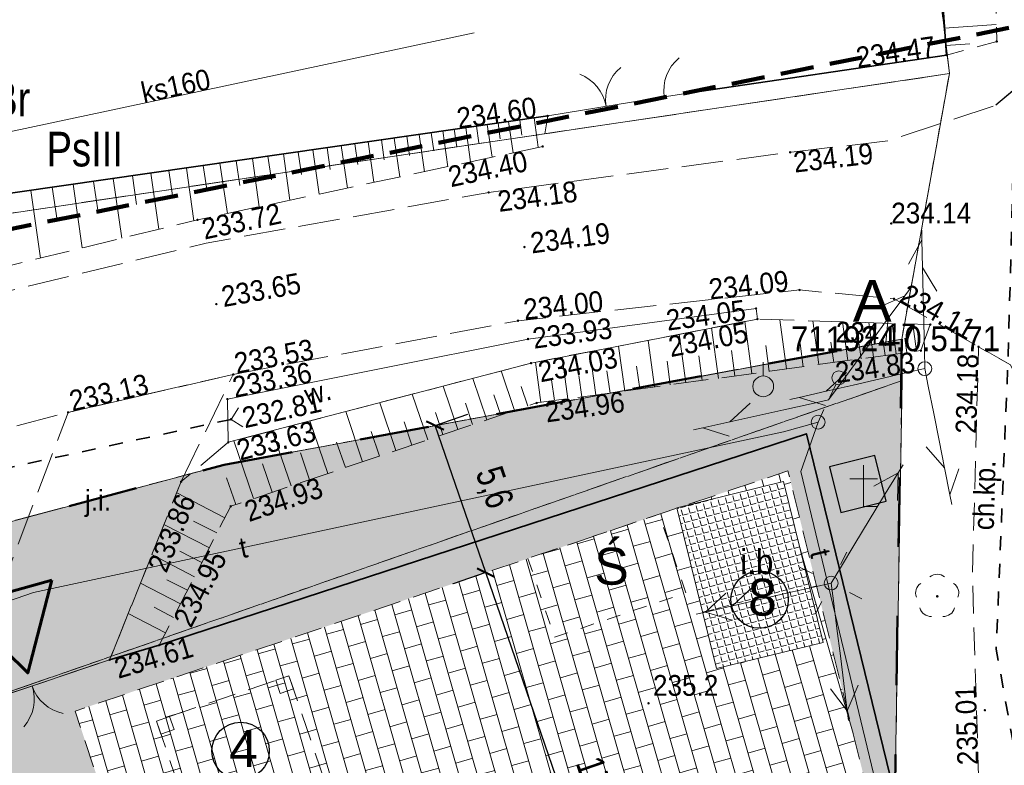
# Model space of a CAD drawing. Header units: metres. Extents: x 7529105 to 7529424, y 5515588 to 5515908.
# Tile 15 of 18: x 7529181 to 7529216, y 5515741 to 5515768. Entities that reach past the tile are written whole.
import ezdxf
from ezdxf.enums import TextEntityAlignment as Align

# ---------------------------------------------------------------- set-up
doc = ezdxf.new("R2010")
doc.units = ezdxf.units.M
doc.header["$MEASUREMENT"] = 0
for name, pattern in [('0.5_0.5', [1, 0.5, -0.5]), ('1', [0]), ('1.5_0.5', [2, 1.5, -0.5]), ('218-500', [1, 0.5, -0.5]), ('219-500', [0]), ('4', [1.7999999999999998, 1.2, -0.6]), ('ACAD_ISO02W100', [15, 12, -3]), ('ib05_500', [1, 0.5, -0.5]), ('ib10_500', [1, 0.5, -0.5]), ('ktok02-500', [0]), ('ktok04-500', [0]), ('mz1.0_0.5', [1.5, 1, -0.5]), ('mz1.25_0.5', [1.75, 1.25, -0.5]), ('sm05_500', [1, 0.5, -0.5])]:
    doc.linetypes.add(name, pattern=pattern)
doc.layers.get('0').update_dxf_attribs({"color": 250, "linetype": 'CONTINUOUS', "lineweight": 5})
doc.layers.get('Defpoints').update_dxf_attribs({"linetype": 'CONTINUOUS'})
doc.layers.get('Defpoints').transparency = 0.5
doc.layers.add('-RAMKI', color=250, linetype='CONTINUOUS')
doc.layers.add('ogrodzenie trwałe (linia)', color=7, linetype='CONTINUOUS')
for name, color, linetype, transparency in [('000 Inne (niezydentyfikowane)', 7, 'CONTINUOUS', 0.5), ('131-Punkt osnowy pomiarowej', 7, 'CONTINUOUS', 0.5), ('131-Punkt osnowy pomiarowej-Atr103', 7, 'CONTINUOUS', 0.5), ('209-Opis konturu klasyfikacyjnego', 7, 'CONTINUOUS', 0.5), ('210-Oznaczenie użytku', 7, 'CONTINUOUS', 0.5), ('217-Granica konturu klasyfikcyjnego', 7, 'CONTINUOUS', 0.5), ('218-Granica użytku', 7, 'CONTINUOUS', 0.5), ('219-Linia granicy', 7, 'CONTINUOUS', 0.5), ('brama (linia)', 7, 'CONTINUOUS', 0.5), ('brama (linia) - symbol', 7, 'CONTINUOUS', 0.5), ('chodnik (powierzchnia)', 7, 'CONTINUOUS', 0.5), ('chodnik (powierzchnia)-Atr17', 7, 'CONTINUOUS', 0.5), ('drzewo liściaste (punkt)', 7, 'CONTINUOUS', 0.5), ('figura  kapliczka lub krzyż przydrożny (powierzchnia)', 7, 'CONTINUOUS', 0.5), ('figura  kapliczka lub krzyż przydrożny (powierzchnia) - symbol', 7, 'CONTINUOUS', 0.5), ('furtka (linia)', 7, 'CONTINUOUS', 0.5), ('furtka (linia) - symbol', 7, 'CONTINUOUS', 0.5), ('inna budowla (powierzchnia)', 7, 'CONTINUOUS', 0.5), ('inna budowla (powierzchnia)-Atr17', 7, 'CONTINUOUS', 0.5), ('jezdnia (powierzchnia)', 7, 'CONTINUOUS', 0.5), ('jezdnia (powierzchnia)-Atr17', 7, 'CONTINUOUS', 0.5), ('krawężnik (linia)', 7, 'CONTINUOUS', 0.5), ('latarnia na słupie lub maszcie (punkt)', 7, 'CONTINUOUS', 0.5), ('Obszar opracowania', 7, 'CONTINUOUS', 0.5), ('przepust (linia)', 7, 'CONTINUOUS', 0.5), ('przepust (linia) - symbol', 7, 'CONTINUOUS', 0.5), ('przewód elektroenergetyczny niskiego napięcia (linia) - symbol', 7, 'CONTINUOUS', 0.5), ('przewód kanalizacyjny (linia)', 7, 'CONTINUOUS', 0.5), ('przewód kanalizacyjny (linia)-Atr1', 7, 'CONTINUOUS', 0.5), ('przewód telekomunikacyjny (linia)', 7, 'CONTINUOUS', 0.5), ('przewód telekomunikacyjny (linia) - symbol', 7, 'CONTINUOUS', 0.5), ('przewód telekomunikacyjny (linia)-Atr1', 7, 'CONTINUOUS', 0.5), ('punkt wysokościowy naturalny', 7, 'CONTINUOUS', 0.5), ('punkt wysokościowy naturalny-Atr2', 7, 'CONTINUOUS', 0.5), ('punkt wysokościowy sztuczny', 7, 'CONTINUOUS', 0.5), ('punkt wysokościowy sztuczny-Atr2', 7, 'CONTINUOUS', 0.5), ('rów przydrożny (powierzchnia)', 7, 'CONTINUOUS', 0.5), ('rów przydrożny (powierzchnia)-Atr17', 7, 'CONTINUOUS', 0.5), ('skarpa nieumocniona (powierzchnia)', 7, 'CONTINUOUS', 0.5), ('słup (punkt)', 7, 'CONTINUOUS', 0.5), ('słup łączony (linia)', 7, 'CONTINUOUS', 0.5), ('słup łączony (linia) - symbol', 7, 'CONTINUOUS', 0.5), ('wiata (powierzchnia) - symbol', 7, 'CONTINUOUS', 0.5)]:
    doc.layers.add(name, color=color, linetype=linetype, transparency=transparency)
for name, color, linetype, lineweight in [('000_WYMIARY', 254, '1', 9), ('K-HATCH', 8, 'CONTINUOUS', 5), ('Zieleń', 82, 'CONTINUOUS', 15)]:
    doc.layers.add(name, color=color, linetype=linetype, lineweight=lineweight)
doc.layers.add('0Z_GRANICA OPRACOWANIA', color=7, linetype='ACAD_ISO02W100', lineweight=50, true_color=0xff7f7f)
doc.layers.add('EUZPU_L_2', color=7, linetype='CONTINUOUS', lineweight=18, transparency=0.5)
doc.styles.add('ARIAL', font='arial.ttf')
doc.styles.get("Standard").update_dxf_attribs({"font": 'arial.ttf', "width": 0.75})
doc.linetypes.add('902-500', pattern='A,3.75,0,[1,ksztalty.shx,S=0.5,R=0,X=0,Y=0],3.75', length=7.5)
doc.linetypes.add('OGRODZENIE1', pattern='A,0.25,-0.1,[133,ltypeshp.shx,S=0.1,R=0,X=-0.1,Y=0],-0.1,1', length=1.45)
doc.dimstyles.new('ISO-25', dxfattribs={"dimtxt": 1, "dimasz": 0.5, "dimexe": 1.25, "dimexo": 0.625, "dimtad": 1, "dimdec": 1, "dimtxsty": 'Standard', "dimblk": 'ARCHTICK', "dimcen": 2.5, "dimadec": 0, "dimazin": 0, "dimtfac": 1, "dimtdec": 1, "dimtmove": 0, "dimatfit": 3, "dimfxl": 1, "dimfxlon": 1, "dimarcsym": 0})

# ---------------------------------------------------------------- blocks, each defined once
blk = doc.blocks.new('OP021')
at = {"linetype": 'Continuous', "lineweight": 13}
h = blk.add_hatch(color=0, dxfattribs=at)
edge = h.paths.add_edge_path()
edge.add_arc((0, 0), 0.05, 0, 360)
at = {"color": 0, "linetype": 'Continuous', "lineweight": 13}
for centre, start, end in [((0, 0.4), 49.272, 130.728), ((-0.38, 0.124), 121.308, 202.548), ((0.38, 0.124), 337.452, 58.692), ((-0.235, -0.324), 193.221, 274.871), ((0.235, -0.324), 265.129, 346.7789999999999)]:
    blk.add_arc(centre, 0.4, start, end, dxfattribs=at)
blk = doc.blocks.new('IB05')
at = {"color": 0, "linetype": 'Continuous', "lineweight": 13}
for q in [(0.354, 0.354), (0.354, -0.354)]:
    blk.add_line((0, 0), q, dxfattribs=at)
blk = doc.blocks.new('SM011')
at = {"color": 0, "linetype": 'Continuous', "lineweight": 13}
for p, q in [((-0.53, 0.531), (-0.883, 0.884)), ((0.531, 0.531), (0.884, 0.884)), ((-0.53, -0.53), (-0.883, -0.883)), ((0.531, -0.53), (0.884, -0.883))]:
    blk.add_line(p, q, dxfattribs=at)
blk = doc.blocks.new('IB10')
at = {"color": 0, "linetype": 'Continuous', "lineweight": 13}
for p, q in [((0, 0), (0, 0.5)), ((0, 0.5), (0.5, 0.5)), ((0.5, 0), (0.5, 0.5)), ((0, 0), (0.5, 0))]:
    blk.add_line(p, q, dxfattribs=at)
blk = doc.blocks.new('OO01')
at = {"color": 0, "linetype": 'Continuous', "lineweight": 13}
for p, q in [((0, 1), (0, 1.5)), ((0, 1), (-0.5, 1)), ((0, 0), (0, 1)), ((0, 1), (0.5, 1)), ((0, 0), (0.5, 0))]:
    blk.add_line(p, q, dxfattribs=at)
blk = doc.blocks.new('OK02')
at = {"color": 0, "linetype": 'Continuous', "lineweight": 0}
for centre, start, end in [((-1.5, 0), 0, 59.99999999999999), ((1.5, 0), 120, 180)]:
    blk.add_arc(centre, 1.5, start, end, dxfattribs=at)
blk = doc.blocks.new('PT01')
at = {"color": 0, "linetype": 'Continuous', "lineweight": 13}
for p, q in [((4.65, 0), (3.784, 0.5)), ((0.65, 0), (0, 0)), ((0.65, 0), (1.65, 0)), ((1.65, 0), (2.65, 0)), ((2.65, 0), (3.65, 0)), ((3.65, 0), (2.784, -0.5)), ((3.65, 0), (4.65, 0)), ((4.65, 0), (5, 0))]:
    blk.add_line(p, q, dxfattribs=at)
blk = doc.blocks.new('PE04')
at = {"color": 0, "linetype": 'Continuous', "lineweight": 13}
for p, q in [((4.65, 0), (3.784, 0.5)), ((0.65, 0), (0, 0)), ((0.65, 0), (1.65, 0)), ((1.65, 0), (2.65, 0)), ((2.65, 0), (3.65, 0)), ((3.65, 0), (4.65, 0)), ((4.65, 0), (3.784, -0.5)), ((4.65, 0), (5, 0))]:
    blk.add_line(p, q, dxfattribs=at)
blk = doc.blocks.new('SM05')
at = {"color": 0, "linetype": 'Continuous', "lineweight": 13}
blk.add_circle((0, 0), 0.25, dxfattribs=at)
blk = doc.blocks.new('SM04')
at = {"color": 0, "linetype": 'Continuous', "lineweight": 13}
blk.add_circle((0, 0), 0.25, dxfattribs=at)
blk = doc.blocks.new('PW01')
at = {"linetype": 'Continuous', "lineweight": 13}
h = blk.add_hatch(color=0, dxfattribs=at)
edge = h.paths.add_edge_path()
edge.add_arc((0, 0), 0.045, 0, 360)
blk = doc.blocks.new('OK04')
at = {"color": 0, "linetype": 'Continuous', "lineweight": 0}
blk.add_arc((1.5, 0.001), 1.5, 120, 180, dxfattribs=at)
blk = doc.blocks.new('PW02')
at = {"linetype": 'Continuous', "lineweight": 13}
h = blk.add_hatch(color=0, dxfattribs=at)
edge = h.paths.add_edge_path()
edge.add_arc((0, 0), 0.045, 0, 360)
blk = doc.blocks.new('131')
at = {"color": 0, "linetype": 'Continuous', "lineweight": 13}
blk.add_line((0, 0.375), (0, 0.875), dxfattribs=at)
blk.add_circle((0, 0), 0.375, dxfattribs=at)
blk = doc.blocks.new('_ArchTick')
at = {"color": 0, "linetype": 'ByBlock', "const_width": 0.15}
blk.add_lwpolyline([(-0.5, -0.5), (0.5, 0.5)], dxfattribs=at)
blk = doc.blocks.new('*D40')
at = {"layer": '000_WYMIARY', "color": 0, "linetype": 'Continuous', "lineweight": -2, "transparency": 16777216}
for p, q in [((7529197.446441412, 5515748.395768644), (7529196.264698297, 5515747.988358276)), ((7529203.031069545, 5515732.196878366), (7529197.446441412, 5515748.395768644)), ((7529203.031069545, 5515732.196878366), (7529204.212812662, 5515732.604288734))]:
    blk.add_line(p, q, dxfattribs=at)
at = {"layer": 'Defpoints', "color": 0, "linetype": 'Continuous', "transparency": 16777216}
for p in [(7529197.446441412, 5515748.395768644), (7529197.466988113, 5515748.402852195), (7529202.460000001, 5515732)]:
    blk.add_point(p, dxfattribs=at)
at = {"layer": '000_WYMIARY', "color": 0, "linetype": 'Continuous', "lineweight": -2, "transparency": 16777216, "xscale": 0.5, "yscale": 0.5, "zscale": 0.5}
for p, rotation in [((7529197.446441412, 5515748.395768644), 109.0218249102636), ((7529203.031069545, 5515732.196878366), 289.0218249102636)]:
    blk.add_blockref('_ArchTick', p, dxfattribs=dict(at, rotation=rotation))
at = {"layer": '000_WYMIARY', "color": 0, "linetype": 'Continuous', "transparency": 16777216, "insert": (7529201.397766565, 5515740.695896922), "char_height": 1, "attachment_point": 5, "rotation": 289.0218249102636}
blk.add_mtext('17,1', dxfattribs=at)
blk = doc.blocks.new('*D41')
at = {"layer": '000_WYMIARY', "color": 0, "linetype": 'Continuous', "lineweight": -2, "transparency": 16777216}
for p, q in [((7529195.615701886, 5515753.706050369), (7529196.797445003, 5515754.113460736)), ((7529197.446441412, 5515748.395768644), (7529195.615701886, 5515753.706050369)), ((7529197.446441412, 5515748.395768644), (7529196.264698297, 5515747.988358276))]:
    blk.add_line(p, q, dxfattribs=at)
at = {"layer": 'Defpoints', "color": 0, "linetype": 'Continuous', "transparency": 16777216}
for p in [(7529195.599952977, 5515753.700620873), (7529195.615701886, 5515753.706050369), (7529197.466988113, 5515748.402852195)]:
    blk.add_point(p, dxfattribs=at)
at = {"layer": '000_WYMIARY', "color": 0, "linetype": 'Continuous', "lineweight": -2, "transparency": 16777216, "xscale": 0.5, "yscale": 0.5, "zscale": 0.5}
for p, rotation in [((7529195.615701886, 5515753.706050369), 109.0218249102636), ((7529197.446441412, 5515748.395768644), 289.0218249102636)]:
    blk.add_blockref('_ArchTick', p, dxfattribs=dict(at, rotation=rotation))
at = {"layer": '000_WYMIARY', "color": 0, "linetype": 'Continuous', "transparency": 16777216, "insert": (7529197.690082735, 5515751.450482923), "char_height": 1, "attachment_point": 5, "rotation": 289.0218249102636}
blk.add_mtext('5,6', dxfattribs=at)
blk = doc.blocks.new('*D46')
at = {"layer": '000_WYMIARY', "color": 0, "linetype": 'Continuous', "lineweight": -2, "transparency": 16777216}
for p, q in [((7529178.17052455, 5515743.336914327), (7529176.0554319, 5515742.569527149)), ((7529183.617998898, 5515725.39041568), (7529177.230483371, 5515742.995853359)), ((7529184.558040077, 5515725.731476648), (7529182.442947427, 5515724.96408947))]:
    blk.add_line(p, q, dxfattribs=at)
at = {"layer": 'Defpoints', "color": 0, "linetype": 'Continuous', "transparency": 16777216}
for p in [(7529180.301834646, 5515744.110185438), (7529177.230483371, 5515742.995853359), (7529188.33, 5515727.1)]:
    blk.add_point(p, dxfattribs=at)
at = {"layer": '000_WYMIARY', "color": 0, "linetype": 'Continuous', "lineweight": -2, "transparency": 16777216, "xscale": 0.5, "yscale": 0.5, "zscale": 0.5}
for p, rotation in [((7529177.230483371, 5515742.995853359), 109.9415271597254), ((7529183.617998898, 5515725.39041568), 289.9415271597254)]:
    blk.add_blockref('_ArchTick', p, dxfattribs=dict(at, rotation=rotation))
at = {"layer": '000_WYMIARY', "color": 0, "linetype": 'Continuous', "transparency": 16777216, "insert": (7529181.576689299, 5515734.611259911), "char_height": 1, "attachment_point": 5, "rotation": 289.9415271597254}
blk.add_mtext('18,7', dxfattribs=at)

msp = doc.modelspace()

# ---------------------------------------------------------------- hatches: boundary and pattern name
at = {"layer": 'K-HATCH', "lineweight": 9, "transparency": 33554559}
h = msp.add_hatch(dxfattribs=at)
h.set_pattern_fill('AR-B816', color=256, scale=0.08, angle=106)
h.set_pattern_definition([(106, (-554.1672883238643, 106.984685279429), (-0.6152074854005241, -0.1764079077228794), []), (196, (-554.1672883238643, 106.984685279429), (-0.4387995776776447, -0.7916153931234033), [0.64, -0.64])])
h.paths.add_polyline_path([(7529204.464297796, 5515750.760670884), (7529208.190000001, 5515751.68), (7529209.62, 5515745.879999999), (7529205.77, 5515744.929999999), (7529204.342552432, 5515750.719647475), (7529182.62, 5515743.4), (7529184.26, 5515738.49), (7529179.58, 5515736.87), (7529183.24, 5515726.22), (7529185.7, 5515727.07), (7529188.365999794, 5515719.751569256), (7529189.379987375, 5515720.120667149), (7529187.851036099, 5515724.140136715), (7529189.318951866, 5515724.674136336), (7529188.33, 5515727.1), (7529197.909342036, 5515730.421923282), (7529197.52, 5515731.56), (7529200.878943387, 5515732.718927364), (7529201.268943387, 5515731.588927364), (7529202.46, 5515732), (7529205.41, 5515723.66), (7529207.42, 5515717.83), (7529208.01, 5515718.05), (7529209.57, 5515713.58), (7529208.96, 5515713.36), (7529210.57, 5515708.69), (7529196.74, 5515703.95), (7529195.233735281, 5515708.11606128), (7529192.911566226, 5515707.273543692), (7529194.37, 5515703.27), (7529195.95, 5515702.34), (7529212.09, 5515707.87), (7529211.76, 5515708.78), (7529215.25, 5515710.28), (7529219.09, 5515711.44), (7529219.26, 5515711.7), (7529217.97, 5515716.78), (7529217.13, 5515716.68), (7529208.35, 5515752.07)])
at = {"layer": 'K-HATCH'}
h = msp.add_hatch(dxfattribs=at)
h.set_pattern_fill('ANGLE', color=256, angle=15)
h.set_pattern_definition([(15, (0, 0), (-0.0711752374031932, 0.2656296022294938), [0.2, -0.075]), (105, (0, 0), (-0.2656296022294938, -0.07117523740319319), [0.2, -0.075])])
h.paths.add_polyline_path([(7529204.34, 5515750.73), (7529205.77, 5515744.93), (7529209.62, 5515745.88), (7529208.19, 5515751.68)])
at = {"layer": 'Zieleń', "linetype": 'Continuous', "true_color": 0x61993b}
h = msp.add_hatch(dxfattribs=at)
h.set_pattern_fill('GRASS', color=85, scale=1.2)
h.set_pattern_definition([(90, (0, 0), (-0.8485281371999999, 0.8485281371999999), [0.225, -1.4720562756]), (45, (0, 0), (-0.848528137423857, 0.848528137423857), [0.225, -0.975]), (135, (0, 0), (-0.848528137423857, -0.8485281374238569), [0.225, -0.975])])
h.paths.add_polyline_path([(7529218.225992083, 5515715.785145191), (7529219.263363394, 5515711.699993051), (7529219.093363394, 5515711.439993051), (7529215.253363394, 5515710.279993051), (7529211.763363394, 5515708.779993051), (7529212.093363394, 5515707.869993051), (7529201.054972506, 5515704.087942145), (7529221.293363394, 5515709.479993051)])
h.paths.add_polyline_path([(7529188.212777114, 5515719.695795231), (7529188.846470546, 5515717.957712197), (7529185.548447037, 5515727.013511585)])
h.paths.add_polyline_path([(7529187.531164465, 5515717.47816041), (7529186.277233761, 5515720.917419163), (7529186.165490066, 5515723.508862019), (7529185.017668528, 5515726.830792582), (7529183.243363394, 5515726.21999305), (7529179.583363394, 5515736.869993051), (7529184.263363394, 5515738.489993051), (7529182.623363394, 5515743.399993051), (7529208.353363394, 5515752.069993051), (7529217.133363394, 5515716.67999305), (7529217.809364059, 5515716.76046932), (7529212.193363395, 5515738.739993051), (7529212.463363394, 5515756.829993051), (7529188.003363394, 5515752.289993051), (7529163.083363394, 5515745.649993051), (7529133.213363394, 5515736.24999305), (7529119.143363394, 5515734.899993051), (7529114.723363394, 5515734.13999305), (7529109.883363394, 5515734.149993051), (7529113.723363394, 5515728.50999305), (7529119.313363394, 5515716.76999305), (7529119.353363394, 5515713.08999305), (7529115.213363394, 5515700.039993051), (7529124.553363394, 5515688.71999305), (7529124.423363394, 5515686.71999305), (7529124.653363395, 5515685.79999305), (7529160.063363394, 5515693.949993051), (7529179.593363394, 5515698.369993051), (7529195.498711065, 5515702.607604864), (7529194.218447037, 5515703.213511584), (7529189.942588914, 5515714.951298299), (7529188.627282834, 5515714.471746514)])

# ---------------------------------------------------------------- linework, layer by layer
at = {"layer": '-RAMKI', "color": 18, "linetype": 'Continuous', "true_color": 0x000000}
for centre in [(7529207.327825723, 5515747.424285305), (7529188.595, 5515741.96)]:
    msp.add_circle(centre, 1.036435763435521, dxfattribs=at)
at = {"layer": '000 Inne (niezydentyfikowane)', "color": 7, "linetype": 'Continuous', "lineweight": 13}
for p, q in [((7529214, 5515768.05), (7529215.87, 5515768.18)), ((7529214.05, 5515767.42), (7529214.92, 5515767.48)), ((7529197.5, 5515764.57), (7529197.67, 5515763.39)), ((7529197.89, 5515764.62), (7529197.97, 5515764.05)), ((7529198.27, 5515764.68), (7529198.43, 5515763.55)), ((7529198.67, 5515764.73), (7529198.75, 5515764.19)), ((7529199.19, 5515764.81), (7529199.34, 5515763.75)), ((7529195.47, 5515764.27), (7529195.57, 5515763.62)), ((7529195.9, 5515764.34), (7529196.08, 5515763.05)), ((7529196.31, 5515764.4), (7529196.4, 5515763.77)), ((7529196.72, 5515764.45), (7529196.89, 5515763.23)), ((7529197.11, 5515764.51), (7529197.2, 5515763.91)), ((7529192.72, 5515763.88), (7529192.83, 5515763.13)), ((7529193.2, 5515763.95), (7529193.41, 5515762.49)), ((7529193.68, 5515764.02), (7529193.78, 5515763.3)), ((7529194.14, 5515764.08), (7529194.34, 5515762.68)), ((7529194.59, 5515764.15), (7529194.69, 5515763.46)), ((7529195.04, 5515764.21), (7529195.23, 5515762.87)), ((7529190.14, 5515763.51), (7529190.37, 5515761.84)), ((7529190.67, 5515763.58), (7529190.79, 5515762.77)), ((7529191.2, 5515763.66), (7529191.43, 5515762.06)), ((7529191.72, 5515763.73), (7529191.83, 5515762.95)), ((7529192.23, 5515763.81), (7529192.45, 5515762.28)), ((7529187.85, 5515763.18), (7529188.12, 5515761.36)), ((7529188.44, 5515763.26), (7529188.57, 5515762.37)), ((7529189.02, 5515763.35), (7529189.27, 5515761.6)), ((7529189.58, 5515763.43), (7529189.71, 5515762.57)), ((7529185.36, 5515762.82), (7529185.65, 5515760.79)), ((7529186.01, 5515762.91), (7529186.15, 5515761.93)), ((7529186.64, 5515763), (7529186.91, 5515761.1)), ((7529187.25, 5515763.09), (7529187.39, 5515762.16)), ((7529183.29, 5515762.52), (7529183.45, 5515761.41)), ((7529184, 5515762.62), (7529184.31, 5515760.47)), ((7529184.69, 5515762.72), (7529184.84, 5515761.68)), ((7529181.02, 5515762.19), (7529181.37, 5515759.75)), ((7529181.8, 5515762.31), (7529181.97, 5515761.12)), ((7529182.55, 5515762.42), (7529182.88, 5515760.12)), ((7529208.3, 5515755.75), (7529208.06, 5515757.52)), ((7529209.47, 5515755.91), (7529209.25, 5515757.49)), ((7529205.84, 5515755.41), (7529205.59, 5515757.23)), ((7529207.05, 5515755.58), (7529206.79, 5515757.46)), ((7529210.51, 5515756.05), (7529210.32, 5515757.45)), ((7529211.44, 5515756.18), (7529211.27, 5515757.42)), ((7529212.26, 5515756.29), (7529212.11, 5515757.39)), ((7529212.99, 5515756.39), (7529212.86, 5515757.37)), ((7529203.54, 5515755.1), (7529203.31, 5515756.78)), ((7529204.67, 5515755.25), (7529204.43, 5515757)), ((7529210.99, 5515756.12), (7529210.9, 5515756.78)), ((7529211.86, 5515756.23), (7529211.78, 5515756.82)), ((7529212.64, 5515756.34), (7529212.57, 5515756.86)), ((7529202.46, 5515754.95), (7529202.24, 5515756.57)), ((7529206.44, 5515755.5), (7529206.31, 5515756.42)), ((7529207.68, 5515755.66), (7529207.55, 5515756.6)), ((7529208.9, 5515755.83), (7529208.79, 5515756.67)), ((7529210.01, 5515755.98), (7529209.9, 5515756.72)), ((7529200.41, 5515754.67), (7529200.2, 5515756.18)), ((7529201.42, 5515754.81), (7529201.2, 5515756.37)), ((7529205.25, 5515755.33), (7529205.13, 5515756.22)), ((7529199.43, 5515754.54), (7529199.24, 5515755.99)), ((7529203, 5515755.03), (7529202.88, 5515755.85)), ((7529204.1, 5515755.18), (7529203.99, 5515756.03)), ((7529197.48, 5515753.91), (7529196.98, 5515755.41)), ((7529198.48, 5515754.25), (7529198, 5515755.68)), ((7529199.92, 5515754.61), (7529199.82, 5515755.35)), ((7529200.91, 5515754.74), (7529200.8, 5515755.51)), ((7529201.93, 5515754.88), (7529201.82, 5515755.68)), ((7529196.44, 5515753.56), (7529195.91, 5515755.13)), ((7529198.96, 5515754.41), (7529198.72, 5515755.11)), ((7529195.35, 5515753.19), (7529194.79, 5515754.84)), ((7529197.99, 5515754.08), (7529197.74, 5515754.81)), ((7529194.2, 5515752.8), (7529193.62, 5515754.53)), ((7529196.97, 5515753.74), (7529196.71, 5515754.51)), ((7529193, 5515752.4), (7529192.39, 5515754.21)), ((7529195.9, 5515753.38), (7529195.63, 5515754.18)), ((7529191.74, 5515751.97), (7529191.1, 5515753.87)), ((7529194.78, 5515753), (7529194.5, 5515753.84)), ((7529190.42, 5515751.53), (7529189.74, 5515753.52)), ((7529193.61, 5515752.6), (7529193.31, 5515753.49)), ((7529189.06, 5515751.07), (7529188.35, 5515753.15)), ((7529192.38, 5515752.19), (7529192.06, 5515753.11)), ((7529191.08, 5515751.75), (7529190.76, 5515752.72)), ((7529189.74, 5515751.3), (7529189.39, 5515752.32)), ((7529188.42, 5515750.85), (7529188.09, 5515751.82)), ((7529188.03, 5515750.38), (7529186.29, 5515751.28)), ((7529187.47, 5515749.29), (7529185.83, 5515750.13)), ((7529187.74, 5515749.83), (7529186.9, 5515750.26)), ((7529186.93, 5515748.25), (7529185.39, 5515749.05)), ((7529187.2, 5515748.76), (7529186.4, 5515749.17)), ((7529186.43, 5515747.27), (7529184.98, 5515748.02)), ((7529186.68, 5515747.76), (7529185.93, 5515748.14)), ((7529185.89, 5515746.22), (7529184.54, 5515746.92)), ((7529186.18, 5515746.78), (7529185.48, 5515747.15))]:
    msp.add_line(p, q, dxfattribs=at)
at = {"layer": '0Z_GRANICA OPRACOWANIA', "linetype": '0.5_0.5', "ltscale": 5}
msp.add_lwpolyline([(7529212.46, 5515756.83), (7529212.19, 5515738.74), (7529217.87, 5515716.51), (7529221.29, 5515709.48), (7529179.59, 5515698.37), (7529160.06, 5515693.95), (7529124.65, 5515685.8), (7529124.42, 5515686.72), (7529124.55, 5515688.72), (7529115.21, 5515700.04), (7529119.35, 5515713.09), (7529119.31, 5515716.77), (7529113.72, 5515728.51), (7529109.88, 5515734.15), (7529114.72, 5515734.14), (7529119.14, 5515734.9), (7529133.21, 5515736.25), (7529163.08, 5515745.65), (7529188, 5515752.29), (7529212.46, 5515756.83)], dxfattribs=at)
at = {"layer": '217-Granica konturu klasyfikcyjnego', "color": 7, "linetype": '1.5_0.5', "lineweight": 18, "flags": 128}
for points in [[(7529214.18, 5515766.41), (7529211.143999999, 5515792.21)], [(7529176.93, 5515760.87), (7529214.18, 5515766.41)], [(7529212.46, 5515756.83), (7529188, 5515752.29)], [(7529212.47, 5515755.33), (7529212.46, 5515756.83)], [(7529157.68, 5515736.22), (7529212.47, 5515755.33)], [(7529188, 5515752.29), (7529163.08, 5515745.65)]]:
    msp.add_lwpolyline(points, dxfattribs=at)
at = {"layer": '218-Granica użytku', "color": 7, "linetype": '218-500', "lineweight": 18, "flags": 128}
for points in [[(7529211.143999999, 5515792.21), (7529214.18, 5515766.41)], [(7529214.18, 5515766.41), (7529211.143999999, 5515792.21)], [(7529214.18, 5515766.41), (7529176.93, 5515760.87)], [(7529176.93, 5515760.87), (7529214.18, 5515766.41)], [(7529212.46, 5515756.83), (7529214.18, 5515766.41)], [(7529214.18, 5515766.41), (7529212.46, 5515756.83)], [(7529188, 5515752.29), (7529212.46, 5515756.83)], [(7529212.46, 5515756.83), (7529188, 5515752.29)], [(7529212.47, 5515755.33), (7529212.46, 5515756.83)], [(7529212.46, 5515756.83), (7529212.47, 5515755.33)], [(7529212.47, 5515755.33), (7529157.68, 5515736.22)], [(7529157.68, 5515736.22), (7529212.47, 5515755.33)], [(7529212.19, 5515738.74), (7529212.47, 5515755.33)], [(7529212.47, 5515755.33), (7529212.19, 5515738.74)], [(7529163.08, 5515745.65), (7529188, 5515752.29)], [(7529188, 5515752.29), (7529163.08, 5515745.65)]]:
    msp.add_lwpolyline(points, dxfattribs=at)
at = {"layer": '219-Linia granicy', "color": 7, "linetype": '219-500', "lineweight": 18, "flags": 128}
for points in [[(7529211.143999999, 5515792.21), (7529214.18, 5515766.41)], [(7529176.93, 5515760.87), (7529214.18, 5515766.41)], [(7529212.46, 5515756.83), (7529214.18, 5515766.41)], [(7529188, 5515752.29), (7529212.46, 5515756.83)], [(7529212.47, 5515755.33), (7529212.46, 5515756.83)], [(7529212.47, 5515755.33), (7529212.19, 5515738.74)], [(7529163.08, 5515745.65), (7529188, 5515752.29)]]:
    msp.add_lwpolyline(points, dxfattribs=at)
at = {"layer": 'brama (linia)', "color": 7, "linetype": 'ktok02-500', "lineweight": 18, "flags": 128}
for points in [[(7529199.68, 5515764.88), (7529203.89, 5515765.57)], [(7529183.87, 5515745.25), (7529178.27, 5515743.36)]]:
    msp.add_lwpolyline(points, dxfattribs=at)
at = {"layer": 'chodnik (powierzchnia)', "color": 7, "linetype": 'mz1.0_0.5', "lineweight": 18, "flags": 128}
msp.add_lwpolyline([(7529215.26, 5515740.5), (7529216.8, 5515740.51), (7529216.85, 5515741.42), (7529216.53, 5515748.19), (7529216.8, 5515755.05), (7529216.38, 5515755.9), (7529215.23, 5515756.55), (7529215.01, 5515748.27), (7529215.22, 5515741.36)], close=True, dxfattribs=at)
at = {"layer": 'chodnik (powierzchnia)', "color": 7, "linetype": 'mz1.0_0.5', "lineweight": 18, "transparency": 33554687, "flags": 128}
for points in [[(7529179.58, 5515736.87), (7529183.24, 5515726.22), (7529185.7, 5515727.07), (7529194.37, 5515703.27), (7529195.95, 5515702.34), (7529212.09, 5515707.87), (7529211.76, 5515708.78), (7529215.25, 5515710.28), (7529219.09, 5515711.44), (7529219.26, 5515711.7), (7529217.97, 5515716.78), (7529217.13, 5515716.68), (7529208.35, 5515752.07), (7529182.62, 5515743.4), (7529184.26, 5515738.49)], [(7529186.85, 5515739.25), (7529185.56, 5515743.04), (7529190.34, 5515744.67), (7529191.63, 5515740.88)]]:
    msp.add_lwpolyline(points, close=True, dxfattribs=at)
at = {"layer": 'EUZPU_L_2', "lineweight": 60}
msp.add_lwpolyline([(7529181.778888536, 5515748.118909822), (7529178.451178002, 5515747.193682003), (7529180.916304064, 5515744.774414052)], close=True, dxfattribs=at)
at = {"layer": 'figura  kapliczka lub krzyż przydrożny (powierzchnia)', "color": 7, "linetype": 'Continuous', "lineweight": 25, "flags": 128}
msp.add_lwpolyline([(7529210.26, 5515750.57), (7529211.9, 5515750.98), (7529211.49, 5515752.62), (7529209.85, 5515752.21)], close=True, dxfattribs=at)
at = {"layer": 'furtka (linia)', "color": 7, "linetype": 'ktok04-500', "lineweight": 18, "flags": 128}
msp.add_lwpolyline([(7529203.89, 5515765.57), (7529204.75, 5515765.71)], dxfattribs=at)
at = {"layer": 'inna budowla (powierzchnia)', "color": 7, "linetype": 'Continuous', "lineweight": 13, "flags": 128}
msp.add_lwpolyline([(7529204.34, 5515750.73), (7529205.77, 5515744.93), (7529209.62, 5515745.88), (7529208.19, 5515751.68)], close=True, dxfattribs=at)
at = {"layer": 'inna budowla (powierzchnia)', "color": 7, "linetype": 'ib10_500', "lineweight": 18, "flags": 128}
msp.add_lwpolyline([(7529199.925592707, 5515746.065569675), (7529204.663827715, 5515747.662168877), (7529203.705868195, 5515750.505109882), (7529198.967633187, 5515748.908510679)], close=True, dxfattribs=at)
at = {"layer": 'jezdnia (powierzchnia)', "color": 7, "linetype": '1.5_0.5', "lineweight": 18, "flags": 128}
msp.add_lwpolyline([(7529104.64, 5515737.384), (7529115.39, 5515738.02), (7529129.04, 5515739.27), (7529140.84, 5515741.53), (7529150.03, 5515744.19), (7529156.42, 5515746.31), (7529166.16, 5515749.42), (7529177.57, 5515752.92), (7529182.37, 5515754.18), (7529188.33, 5515755.55), (7529198.61, 5515757.49), (7529208.77, 5515758.6), (7529212.18, 5515758.28), (7529215.23, 5515756.55), (7529216.38, 5515755.9), (7529216.8, 5515755.05), (7529218.91, 5515753.09), (7529219.33, 5515760.52), (7529219.13, 5515769.08), (7529218.72, 5515768.06), (7529217.15, 5515766.36), (7529215.85, 5515765.27), (7529211.96, 5515763.98), (7529208.43, 5515763.57), (7529197.55, 5515762.12), (7529187.35, 5515760.29), (7529176.48, 5515757.66), (7529166.24, 5515754.43)], dxfattribs=at)
msp.add_lwpolyline([(7529186.45, 5515751.68), (7529188.33, 5515755.55), (7529182.37, 5515754.18), (7529178.27, 5515743.36), (7529183.87, 5515745.25)], close=True, dxfattribs=at)
at = {"layer": 'krawężnik (linia)', "color": 7, "linetype": 'Continuous', "lineweight": 25, "flags": 128}
msp.add_lwpolyline([(7529218.516, 5515792.21), (7529218.88, 5515789.02), (7529219.18, 5515783.08), (7529219.23, 5515770.45), (7529219.13, 5515769.08), (7529218.72, 5515768.06), (7529217.15, 5515766.36), (7529215.85, 5515765.27)], dxfattribs=at)
at = {"layer": 'Obszar opracowania', "color": 7, "linetype": '4', "lineweight": 200, "flags": 128}
msp.add_lwpolyline([(7529109.98, 5515664.77), (7529244.65, 5515697.97), (7529234.97, 5515771.82), (7529105.56, 5515745.73)], close=True, dxfattribs=at)
at = {"layer": 'ogrodzenie trwałe (linia)', "color": 7, "linetype": '902-500', "lineweight": 35, "flags": 128}
for points in [[(7529204.75, 5515765.71), (7529214.07, 5515767.08), (7529213.14, 5515780.42), (7529212.074, 5515792.21)], [(7529172.32, 5515768.31), (7529174.18, 5515761.21), (7529199.68, 5515764.88)]]:
    msp.add_lwpolyline(points, dxfattribs=at)
at = {"layer": 'ogrodzenie trwałe (linia)', "color": 17, "linetype": 'OGRODZENIE1', "lineweight": 35, "true_color": 0x923e25, "flags": 128}
msp.add_lwpolyline([(7529183.87, 5515745.25), (7529185.66, 5515745.78), (7529209.02, 5515753.41), (7529217.97, 5515716.78)], dxfattribs=at)
at = {"layer": 'przepust (linia)', "color": 7, "linetype": 'ib05_500', "lineweight": 35, "flags": 128}
for points in [[(7529216.61, 5515767.7), (7529216.3, 5515756.23), (7529215.87, 5515745.63), (7529217.76, 5515735.13), (7529222.45, 5515717.65), (7529224.94, 5515710.71)], [(7529188.25, 5515753.93), (7529180.16, 5515752.17)]]:
    msp.add_lwpolyline(points, dxfattribs=at)
at = {"layer": 'przewód kanalizacyjny (linia)', "color": 7, "linetype": 'Continuous', "lineweight": 18, "flags": 128}
msp.add_lwpolyline([(7529165.13, 5515749.05), (7529166.41, 5515761.36), (7529197.03, 5515767.88)], dxfattribs=at)
at = {"layer": 'przewód telekomunikacyjny (linia)', "color": 7, "linetype": 'Continuous', "lineweight": 18, "flags": 128}
for points in [[(7529157.51, 5515739.51), (7529181.12, 5515747.68), (7529208.19, 5515753.48), (7529209.44, 5515753.83)], [(7529209.44, 5515753.83), (7529208.82, 5515752.05), (7529218.72, 5515710.9)]]:
    msp.add_lwpolyline(points, dxfattribs=at)
at = {"layer": 'rów przydrożny (powierzchnia)', "color": 7, "linetype": 'Continuous', "lineweight": 18, "flags": 128}
msp.add_lwpolyline([(7529188.12, 5515754.66), (7529188.15, 5515753.1), (7529199.08, 5515755.96), (7529207.25, 5515757.55), (7529207.2, 5515757.93), (7529198.97, 5515756.83)], close=True, dxfattribs=at)
at = {"layer": 'skarpa nieumocniona (powierzchnia)', "color": 7, "linetype": 'mz1.25_0.5', "lineweight": 18, "flags": 128}
msp.add_lwpolyline([(7529215.78, 5515771.58), (7529215.89, 5515767.57), (7529214.07, 5515767.08), (7529213.14, 5515780.42), (7529212.074, 5515792.21)], dxfattribs=at)
for points in [[(7529199.5, 5515763.78), (7529187.04, 5515761.13), (7529176.26, 5515758.51), (7529166.41, 5515755.34), (7529154.77, 5515751.32), (7529148.44, 5515748.97), (7529139.62, 5515746.61), (7529128.68, 5515744.62), (7529117.69, 5515746.4), (7529117.29, 5515747.83), (7529126.54, 5515752.43), (7529128.5, 5515750.54), (7529138.87, 5515751.64), (7529145.69, 5515754.16), (7529152.7, 5515755.3), (7529166.52, 5515760.07), (7529174.18, 5515761.21), (7529199.68, 5515764.88)], [(7529199.5, 5515763.78), (7529187.04, 5515761.13), (7529176.26, 5515758.51), (7529166.41, 5515755.34), (7529154.77, 5515751.32), (7529148.44, 5515748.97), (7529139.62, 5515746.61), (7529128.68, 5515744.62), (7529117.69, 5515746.4), (7529117.29, 5515747.83), (7529126.54, 5515752.43), (7529128.5, 5515750.54), (7529138.87, 5515751.64), (7529145.69, 5515754.16), (7529152.7, 5515755.3), (7529166.52, 5515760.07), (7529174.18, 5515761.21), (7529199.68, 5515764.88)], [(7529213.49, 5515757.35), (7529213.15, 5515756.41), (7529199.28, 5515754.52), (7529188.24, 5515750.79), (7529185.66, 5515745.78), (7529183.87, 5515745.25), (7529186.45, 5515751.68), (7529188.15, 5515753.1), (7529199.08, 5515755.96), (7529207.25, 5515757.55)], [(7529213.49, 5515757.35), (7529213.15, 5515756.41), (7529199.28, 5515754.52), (7529188.24, 5515750.79), (7529185.66, 5515745.78), (7529183.87, 5515745.25), (7529186.45, 5515751.68), (7529188.15, 5515753.1), (7529199.08, 5515755.96), (7529207.25, 5515757.55)]]:
    msp.add_lwpolyline(points, close=True, dxfattribs=at)
at = {"layer": 'słup łączony (linia)', "color": 7, "linetype": 'sm05_500', "lineweight": 18, "flags": 128}
msp.add_lwpolyline([(7529209.44, 5515753.83), (7529210.19, 5515755.43)], dxfattribs=at)

# ---------------------------------------------------------------- block references
at = {"layer": '131-Punkt osnowy pomiarowej', "color": 7, "linetype": 'Continuous', "lineweight": 18}
msp.add_blockref('131', (7529207.46, 5515755.12), dxfattribs=at)
at = {"layer": 'brama (linia) - symbol', "color": 7, "linetype": 'Continuous', "lineweight": 18}
for p, rotation in [((7529201.785, 5515765.225), 9.308), ((7529181.07, 5515744.305), 198.65)]:
    msp.add_blockref('OK02', p, dxfattribs=dict(at, rotation=rotation))
at = {"layer": 'drzewo liściaste (punkt)', "color": 7, "linetype": 'Continuous', "lineweight": 13}
msp.add_blockref('OP021', (7529213.74, 5515747.54), dxfattribs=at)
at = {"layer": 'figura  kapliczka lub krzyż przydrożny (powierzchnia) - symbol', "color": 7, "linetype": 'Continuous', "lineweight": 25}
msp.add_blockref('OO01', (7529211.08, 5515750.78), dxfattribs=at)
at = {"layer": 'furtka (linia) - symbol', "color": 7, "linetype": 'Continuous', "lineweight": 18, "rotation": 9.246000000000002}
msp.add_blockref('OK04', (7529203.89, 5515765.57), dxfattribs=at)
at = {"layer": 'latarnia na słupie lub maszcie (punkt)', "color": 7, "linetype": 'Continuous', "lineweight": 13, "rotation": 288.038}
msp.add_blockref('SM011', (7529209.91, 5515748.02), dxfattribs=at)
at = {"layer": 'przepust (linia) - symbol', "color": 7, "linetype": 'Continuous', "lineweight": 35, "rotation": 12.274}
msp.add_blockref('IB05', (7529188.25, 5515753.93), dxfattribs=at)
at = {"layer": 'przewód elektroenergetyczny niskiego napięcia (linia) - symbol', "color": 1, "linetype": 'Continuous', "lineweight": 18}
for rotation in [58.71899999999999, 192.991, 277.22]:
    msp.add_blockref('PE04', (7529209.91, 5515748.02), dxfattribs=dict(at, rotation=rotation))
at = {"layer": 'przewód telekomunikacyjny (linia) - symbol', "color": 30, "linetype": 'Continuous', "lineweight": 18}
for p, rotation in [((7529213.29, 5515755.76), 91.27000000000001), ((7529209.82, 5515754.63), 53.817), ((7529213.29, 5515755.76), 192.909), ((7529213.29, 5515755.76), 281.2690000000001), ((7529209.82, 5515754.63), 192.513), ((7529209.91, 5515748.02), 192.991)]:
    msp.add_blockref('PT01', p, dxfattribs=dict(at, rotation=rotation))
at = {"layer": 'punkt wysokościowy naturalny', "color": 7, "linetype": 'Continuous', "lineweight": 13, "rotation": 180}
for p in [(7529203.32, 5515743.68), (7529215.46, 5515743.43)]:
    msp.add_blockref('PW01', p, dxfattribs=at)
at = {"layer": 'punkt wysokościowy sztuczny', "color": 7, "linetype": 'Continuous', "lineweight": 13}
for p in [(7529215.89, 5515767.57), (7529214.07, 5515767.08), (7529199.68, 5515764.88), (7529199.5, 5515763.78), (7529208.43, 5515763.57), (7529197.55, 5515762.12), (7529187.04, 5515761.13), (7529212.08, 5515761), (7529198.84, 5515760.15), (7529208.77, 5515758.6), (7529212.18, 5515758.28), (7529187.72, 5515758.09), (7529207.2, 5515757.93), (7529198.61, 5515757.49), (7529207.25, 5515757.55), (7529213.49, 5515757.35), (7529198.97, 5515756.83), (7529213.15, 5515756.41), (7529215.23, 5515756.55), (7529199.08, 5515755.96), (7529188.33, 5515755.55), (7529188.12, 5515754.66), (7529199.28, 5515754.52), (7529182.37, 5515754.18), (7529188.25, 5515753.93), (7529188.15, 5515753.1), (7529186.45, 5515751.68), (7529188.24, 5515750.79), (7529185.66, 5515745.78), (7529183.87, 5515745.25)]:
    msp.add_blockref('PW02', p, dxfattribs=at)
at = {"layer": 'słup (punkt)', "color": 7, "linetype": 'Continuous', "lineweight": 18, "rotation": 180}
msp.add_blockref('SM04', (7529213.29, 5515755.76), dxfattribs=at)
at = {"layer": 'słup (punkt)', "color": 7, "linetype": 'Continuous', "lineweight": 13}
msp.add_blockref('SM04', (7529209.91, 5515748.02), dxfattribs=at)
at = {"layer": 'słup łączony (linia) - symbol', "color": 7, "linetype": 'Continuous', "lineweight": 18}
for p in [(7529210.19, 5515755.43), (7529209.44, 5515753.83)]:
    msp.add_blockref('SM05', p, dxfattribs=at)
at = {"layer": 'wiata (powierzchnia) - symbol', "color": 7, "linetype": 'Continuous', "lineweight": 18}
for p, rotation in [((7529190.34, 5515744.67), 198.83), ((7529185.56, 5515743.04), 288.7970000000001)]:
    msp.add_blockref('IB10', p, dxfattribs=dict(at, rotation=rotation))

# ---------------------------------------------------------------- texts
at = {"layer": '-RAMKI', "color": 18, "linetype": 'Continuous', "lineweight": 30, "true_color": 0x000000, "char_height": 1.334896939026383, "attachment_point": 1, "style": 'ARIAL'}
for s, insert in [('Ś', (7529201.363464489, 5515749.295630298)), ('8', (7529206.91384721, 5515748.178083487)), ('4', (7529188.181021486, 5515742.713798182))]:
    msp.add_mtext_dynamic_manual_height_columns(s, width=3.50805975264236, gutter_width=0.1112414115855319, heights=[0], dxfattribs=dict(at, insert=insert))
at = {"layer": '0Z_GRANICA OPRACOWANIA', "insert": (7529210.694713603, 5515758.956648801), "char_height": 1.5, "attachment_point": 1, "style": 'ARIAL'}
msp.add_mtext_dynamic_manual_height_columns('A', width=16.93315365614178, gutter_width=0.1112414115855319, heights=[0], dxfattribs=at)
at = {"layer": '131-Punkt osnowy pomiarowej-Atr103', "color": 7, "width": 0.9}
msp.add_text('711924.0.5171', height=0.9, dxfattribs=at).set_placement((7529208.46, 5515756.12), align=Align.BOTTOM_LEFT)
at = {"layer": '209-Opis konturu klasyfikacyjnego', "color": 7, "linetype": 'Continuous', "lineweight": 18, "width": 0.79}
msp.add_text('PsIII', height=1.25, dxfattribs=at).set_placement((7529181.59, 5515764.31), align=Align.TOP_LEFT)
at = {"layer": '210-Oznaczenie użytku', "color": 7, "linetype": 'Continuous', "lineweight": 18, "width": 0.79}
msp.add_text('Br', height=1.25, dxfattribs=at).set_placement((7529179.63, 5515764.87))
at = {"layer": 'chodnik (powierzchnia)-Atr17', "color": 7, "width": 0.9}
msp.add_text('ch.kp.', height=0.75, rotation=88.47800000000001, dxfattribs=at).set_placement((7529215.78, 5515749.92))
at = {"layer": 'inna budowla (powierzchnia)-Atr17', "color": 7, "width": 0.9}
msp.add_text('i.b.', height=0.9, dxfattribs=at).set_placement((7529206.63, 5515748.34))
at = {"layer": 'jezdnia (powierzchnia)-Atr17', "color": 7, "width": 0.9}
msp.add_text('j.i.', height=0.75, dxfattribs=at).set_placement((7529182.98, 5515750.63))
at = {"layer": 'przewód kanalizacyjny (linia)-Atr1', "color": 7, "width": 0.9}
msp.add_text('ks160', height=0.75, rotation=12.021, dxfattribs=at).set_placement((7529186.33, 5515765.6), align=Align.CENTER)
at = {"layer": 'przewód telekomunikacyjny (linia)-Atr1', "color": 7, "width": 0.9}
msp.add_text('t', height=0.75, rotation=12.093, dxfattribs=at).set_placement((7529188.82, 5515749.33), align=Align.MIDDLE_RIGHT)
msp.add_text('t', height=0.75, rotation=-76.473, dxfattribs=at).set_placement((7529209.5, 5515749.22), align=Align.MIDDLE_LEFT)
at = {"layer": 'punkt wysokościowy naturalny-Atr2', "color": 7, "width": 0.9}
msp.add_text('235.2', height=0.75, dxfattribs=at).set_placement((7529203.48, 5515743.95))
at = {"layer": 'punkt wysokościowy sztuczny-Atr2', "color": 7, "width": 0.9}
for s, rotation, p in [('234.47', 8.362, (7529210.87, 5515766.61)), ('234.60', 8.19, (7529196.46, 5515764.42)), ('234.09', 6.235, (7529205.54, 5515758.25)), ('233.65', 10.171, (7529187.98, 5515757.98)), ('234.00', 6.235, (7529198.85, 5515757.52)), ('234.11', 330.437, (7529212.33, 5515758.2)), ('233.53', 10.687, (7529188.45, 5515755.57)), ('234.18', 88.47800000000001, (7529215.15, 5515753.4)), ('233.36', 11.31, (7529188.39, 5515754.71)), ('233.13', 12.945, (7529182.52, 5515754.21)), ('235.01', 91.74, (7529215.22, 5515741.46))]:
    msp.add_text(s, height=0.75, rotation=rotation, dxfattribs=at).set_placement(p)
for s, rotation, p in [('234.19', 6.625, (7529208.51, 5515763.58)), ('234.40', 12.006, (7529196.03, 5515763.04)), ('234.18', 7.591000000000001, (7529197.83, 5515762.16)), ('233.72', 12.006, (7529187.14, 5515761.15)), ('234.19', 7.591000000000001, (7529199.01, 5515760.66)), ('234.17', 358.164, (7529210.09, 5515757.46)), ('234.05', 11.013, (7529203.98, 5515756.91)), ('234.03', 11.013, (7529199.28, 5515756)), ('234.83', 7.759999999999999, (7529210.02, 5515755.98)), ('232.81', 12.273, (7529188.59, 5515754.34)), ('234.96', 7.759999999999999, (7529199.54, 5515754.56)), ('233.63', 14.663, (7529188.39, 5515753.16)), ('234.93', 18.668, (7529188.66, 5515750.93)), ('233.86', 68.137, (7529185.22, 5515748.63)), ('234.95', 62.75299999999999, (7529186.14, 5515746.71)), ('234.61', 16.493, (7529183.97, 5515745.28))]:
    msp.add_text(s, height=0.75, rotation=rotation, dxfattribs=at).set_placement(p, align=Align.TOP_LEFT)
msp.add_text('234.14', height=0.75, dxfattribs=at).set_placement((7529212.08, 5515761))
for s, p in [('234.05', (7529203.96, 5515757.5)), ('233.93', (7529199.14, 5515756.85))]:
    msp.add_text(s, height=0.75, rotation=7.612, dxfattribs=at).set_placement(p, align=Align.MIDDLE_LEFT)
at = {"layer": 'rów przydrożny (powierzchnia)-Atr17', "color": 7, "width": 0.9}
msp.add_text('w.', height=0.75, rotation=14.663, dxfattribs=at).set_placement((7529191.02, 5515754.42))

# ---------------------------------------------------------------- dimensions: what is measured, and where the dimension line sits
at = {"layer": '000_WYMIARY', "linetype": 'Continuous'}
for base, p1, p2, angle, picture, middle in [((7529195.615701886, 5515753.706050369), (7529197.466988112, 5515748.402852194), (7529195.599952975, 5515753.700620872), 289.0218249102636, '*D41', (7529197.690082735, 5515751.450482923)), ((7529197.446441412, 5515748.395768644), (7529202.46, 5515732), (7529197.466988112, 5515748.402852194), 289.0218249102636, '*D40', (7529201.397766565, 5515740.695896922)), ((7529177.230483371, 5515742.995853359), (7529188.33, 5515727.1), (7529180.301834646, 5515744.110185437), 109.9415271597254, '*D46', (7529181.576689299, 5515734.611259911))]:
    dim = msp.add_linear_dim(base=base, p1=p1, p2=p2, angle=angle, dimstyle='ISO-25', override={"dimtmove": 1}, dxfattribs=at)
    dim.commit()
    dim.dimension.update_dxf_attribs({"geometry": picture, "text_midpoint": middle})

doc.saveas('drawing.dxf')
